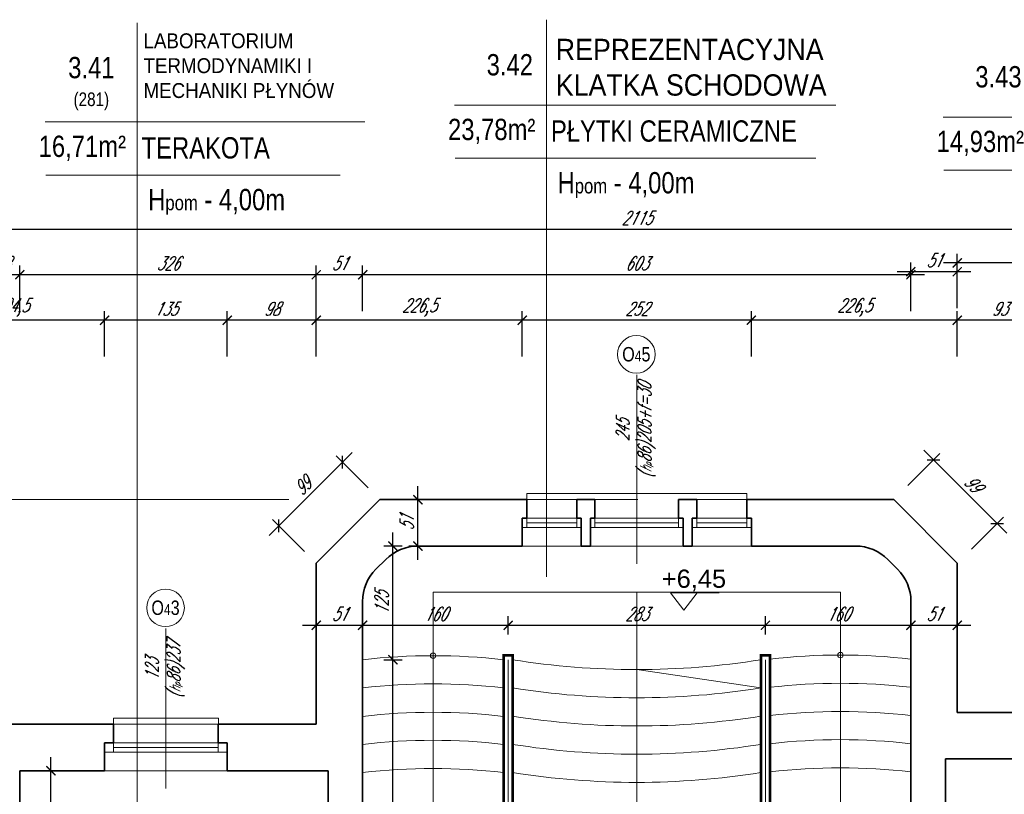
# Model space of a CAD drawing. Header units: millimetres. Extents: x 402 to 79005, y -7782 to 89952.
# Tile 40 of 256: x 24196 to 25278, y 15360 to 16212. Entities that reach past the tile are written whole.
import ezdxf

# ---------------------------------------------------------------- set-up
doc = ezdxf.new("R2010")
doc.units = ezdxf.units.MM
doc.header["$LTSCALE"] = 10
doc.linetypes.add('DASHED', pattern=[19.05, 12.7, -6.35])
doc.layers.get('0').update_dxf_attribs({"lineweight": 0})
doc.layers.get('Defpoints').update_dxf_attribs({"color": 253})
for name, color, linetype, lineweight in [('000_rzedne', 7, 'Continuous', 0), ('01 parter - ściany', 253, 'Continuous', 35), ('03-01_okna', 253, 'Continuous', 15), ('03-02_schody', 253, 'Continuous', 5), ('04-1_widok', 253, 'Continuous', 5), ('05-01_wymiary', 253, 'Continuous', 5), ('05-03_opis', 253, 'Continuous', 5)]:
    doc.layers.add(name, color=color, linetype=linetype, lineweight=lineweight)
doc.styles.add('ariel', font='ARIAL.TTF', dxfattribs={"width": 0.8})
doc.styles.add('ariel_wym', font='simplex.shx', dxfattribs={"width": 0.65, "oblique": 25})
doc.styles.add('ZAGOSP', font='txt', dxfattribs={"height": 0.8})
doc.dimstyles.new('ariel 50', dxfattribs={"dimtxt": 15, "dimasz": 10, "dimexe": 10, "dimexo": 0, "dimgap": 5, "dimtad": 1, "dimdec": 1, "dimrnd": 0.5, "dimtxsty": 'ariel_wym', "dimblk": 'ARCHTICK', "dimcen": 2.5, "dimdle": 15, "dimazin": 0, "dimtfac": 1, "dimtdec": 1, "dimtix": 1, "dimtmove": 0, "dimatfit": 3, "dimldrblk": 'DOT', "dimfxl": 0, "dimarcsym": 0})
doc.dimstyles.new('ariel 50 wnętrze', dxfattribs={"dimtxt": 15, "dimasz": 10, "dimexe": 10, "dimexo": 0, "dimgap": 5, "dimtad": 1, "dimdec": 1, "dimrnd": 0.5, "dimtxsty": 'ariel_wym', "dimblk": 'ARCHTICK', "dimcen": 2.5, "dimdle": 15, "dimazin": 0, "dimtfac": 1, "dimtdec": 1, "dimtix": 1, "dimtmove": 0, "dimatfit": 3, "dimldrblk": 'DOT', "dimfxl": 0, "dimarcsym": 0})

# ---------------------------------------------------------------- blocks, each defined once
blk = doc.blocks.new('_ArchTick')
at = {"color": 0, "linetype": 'ByBlock', "const_width": 0.15}
blk.add_lwpolyline([(-0.5, -0.5), (0.5, 0.5)], dxfattribs=at)
blk = doc.blocks.new('*D3159')
at = {"layer": '05-01_wymiary', "color": 0, "lineweight": -2}
for p, q in [((25226.6, 15841.7), (25226.6, 15891.7)), ((25319.7, 15841.7), (25319.7, 15891.7)), ((25334.7, 15881.7), (25211.6, 15881.7))]:
    blk.add_line(p, q, dxfattribs=at)
at = {"layer": 'Defpoints', "color": 0, "lineweight": 0}
for p in [(25226.6, 15881.7), (25226.6, 15614.4), (25319.7, 15399.3)]:
    blk.add_point(p, dxfattribs=at)
at = {"layer": '05-01_wymiary', "color": 0, "lineweight": -2, "xscale": 10, "yscale": 10, "zscale": 10, "rotation": 180}
blk.add_blockref('_ArchTick', (25226.6, 15881.7), dxfattribs=at)
at = {"layer": '05-01_wymiary', "color": 0, "lineweight": -2, "xscale": 10, "yscale": 10, "zscale": 10}
blk.add_blockref('_ArchTick', (25319.7, 15881.7), dxfattribs=at)
at = {"layer": '05-01_wymiary', "color": 0, "insert": (25273.2, 15894.2), "char_height": 15, "attachment_point": 5, "style": 'ariel_wym'}
blk.add_mtext('93', dxfattribs=at)
blk = doc.blocks.new('_Dot')
at = {"color": 0, "linetype": 'ByBlock', "lineweight": -2}
blk.add_line((-0.5, 0), (-1, 0), dxfattribs=at)
at = {"color": 0, "linetype": 'ByBlock', "const_width": 0.5}
blk.add_lwpolyline([(-0.25, 0, 1), (0.25, 0, 1)], format="xyb", close=True, dxfattribs=at)
blk = doc.blocks.new('*D3160')
at = {"layer": '05-01_wymiary', "color": 0, "lineweight": -2}
for p, q in [((25000.2, 15841.7), (25000.2, 15891.7)), ((25226.6, 15841.7), (25226.6, 15891.7)), ((25241.6, 15881.7), (24985.2, 15881.7))]:
    blk.add_line(p, q, dxfattribs=at)
at = {"layer": 'Defpoints', "color": 0, "lineweight": 0}
for p in [(25000.2, 15881.7), (25000.2, 15633.4), (25226.6, 15614.4)]:
    blk.add_point(p, dxfattribs=at)
at = {"layer": '05-01_wymiary', "color": 0, "lineweight": -2, "xscale": 10, "yscale": 10, "zscale": 10, "rotation": 180}
blk.add_blockref('_ArchTick', (25000.2, 15881.7), dxfattribs=at)
at = {"layer": '05-01_wymiary', "color": 0, "lineweight": -2, "xscale": 10, "yscale": 10, "zscale": 10}
blk.add_blockref('_ArchTick', (25226.6, 15881.7), dxfattribs=at)
at = {"layer": '05-01_wymiary', "color": 0, "insert": (25113.4, 15895.6), "char_height": 15, "attachment_point": 5, "style": 'ariel_wym'}
blk.add_mtext('226,5', dxfattribs=at)
blk = doc.blocks.new('*D3161')
at = {"layer": '05-01_wymiary', "color": 0, "lineweight": -2}
for p, q in [((24748.2, 15841.7), (24748.2, 15891.7)), ((25000.2, 15841.7), (25000.2, 15891.7)), ((25015.2, 15881.7), (24733.2, 15881.7))]:
    blk.add_line(p, q, dxfattribs=at)
at = {"layer": 'Defpoints', "color": 0, "lineweight": 0}
for p in [(24748.2, 15881.7), (24748.2, 15633.4), (25000.2, 15633.4)]:
    blk.add_point(p, dxfattribs=at)
at = {"layer": '05-01_wymiary', "color": 0, "lineweight": -2, "xscale": 10, "yscale": 10, "zscale": 10, "rotation": 180}
blk.add_blockref('_ArchTick', (24748.2, 15881.7), dxfattribs=at)
at = {"layer": '05-01_wymiary', "color": 0, "lineweight": -2, "xscale": 10, "yscale": 10, "zscale": 10}
blk.add_blockref('_ArchTick', (25000.2, 15881.7), dxfattribs=at)
at = {"layer": '05-01_wymiary', "color": 0, "insert": (24874.2, 15894.2), "char_height": 15, "attachment_point": 5, "style": 'ariel_wym'}
blk.add_mtext('252', dxfattribs=at)
blk = doc.blocks.new('*D3162')
at = {"layer": '05-01_wymiary', "color": 0, "lineweight": -2}
for p, q in [((24521.7, 15841.7), (24521.7, 15891.7)), ((24748.2, 15841.7), (24748.2, 15891.7)), ((24763.2, 15881.7), (24506.7, 15881.7))]:
    blk.add_line(p, q, dxfattribs=at)
at = {"layer": 'Defpoints', "color": 0, "lineweight": 0}
for p in [(24521.7, 15881.7), (24748.2, 15633.4), (24521.7, 15614.4)]:
    blk.add_point(p, dxfattribs=at)
at = {"layer": '05-01_wymiary', "color": 0, "lineweight": -2, "xscale": 10, "yscale": 10, "zscale": 10, "rotation": 180}
blk.add_blockref('_ArchTick', (24521.7, 15881.7), dxfattribs=at)
at = {"layer": '05-01_wymiary', "color": 0, "lineweight": -2, "xscale": 10, "yscale": 10, "zscale": 10}
blk.add_blockref('_ArchTick', (24748.2, 15881.7), dxfattribs=at)
at = {"layer": '05-01_wymiary', "color": 0, "insert": (24634.9, 15895.6), "char_height": 15, "attachment_point": 5, "style": 'ariel_wym'}
blk.add_mtext('226,5', dxfattribs=at)
blk = doc.blocks.new('*D3163')
at = {"layer": '05-01_wymiary', "color": 0, "lineweight": -2}
for p, q in [((24423.7, 15841.7), (24423.7, 15891.7)), ((24521.7, 15841.7), (24521.7, 15891.7)), ((24536.7, 15881.7), (24408.7, 15881.7))]:
    blk.add_line(p, q, dxfattribs=at)
at = {"layer": 'Defpoints', "color": 0, "lineweight": 0}
for p in [(24423.7, 15881.7), (24521.7, 15614.4), (24423.7, 15386.4)]:
    blk.add_point(p, dxfattribs=at)
at = {"layer": '05-01_wymiary', "color": 0, "lineweight": -2, "xscale": 10, "yscale": 10, "zscale": 10, "rotation": 180}
blk.add_blockref('_ArchTick', (24423.7, 15881.7), dxfattribs=at)
at = {"layer": '05-01_wymiary', "color": 0, "lineweight": -2, "xscale": 10, "yscale": 10, "zscale": 10}
blk.add_blockref('_ArchTick', (24521.7, 15881.7), dxfattribs=at)
at = {"layer": '05-01_wymiary', "color": 0, "insert": (24472.7, 15894.2), "char_height": 15, "attachment_point": 5, "style": 'ariel_wym'}
blk.add_mtext('98', dxfattribs=at)
blk = doc.blocks.new('*D3164')
at = {"layer": '05-01_wymiary', "color": 0, "lineweight": -2}
for p, q in [((24288.8, 15841.7), (24288.8, 15891.7)), ((24423.7, 15841.7), (24423.7, 15891.7)), ((24438.7, 15881.7), (24273.8, 15881.7))]:
    blk.add_line(p, q, dxfattribs=at)
at = {"layer": 'Defpoints', "color": 0, "lineweight": 0}
for p in [(24288.8, 15881.7), (24288.8, 15386.4), (24423.7, 15386.4)]:
    blk.add_point(p, dxfattribs=at)
at = {"layer": '05-01_wymiary', "color": 0, "lineweight": -2, "xscale": 10, "yscale": 10, "zscale": 10, "rotation": 180}
blk.add_blockref('_ArchTick', (24288.8, 15881.7), dxfattribs=at)
at = {"layer": '05-01_wymiary', "color": 0, "lineweight": -2, "xscale": 10, "yscale": 10, "zscale": 10}
blk.add_blockref('_ArchTick', (24423.7, 15881.7), dxfattribs=at)
at = {"layer": '05-01_wymiary', "color": 0, "insert": (24356.2, 15894.2), "char_height": 15, "attachment_point": 5, "style": 'ariel_wym'}
blk.add_mtext('135', dxfattribs=at)
blk = doc.blocks.new('*D3165')
at = {"layer": '05-01_wymiary', "color": 0, "lineweight": -2}
for p, q in [((24084.4, 15841.7), (24084.4, 15891.7)), ((24288.8, 15841.7), (24288.8, 15891.7)), ((24303.8, 15881.7), (24069.4, 15881.7))]:
    blk.add_line(p, q, dxfattribs=at)
at = {"layer": 'Defpoints', "color": 0, "lineweight": 0}
for p in [(24084.4, 15881.7), (24084.4, 15386.4), (24288.8, 15386.4)]:
    blk.add_point(p, dxfattribs=at)
at = {"layer": '05-01_wymiary', "color": 0, "lineweight": -2, "xscale": 10, "yscale": 10, "zscale": 10, "rotation": 180}
blk.add_blockref('_ArchTick', (24084.4, 15881.7), dxfattribs=at)
at = {"layer": '05-01_wymiary', "color": 0, "lineweight": -2, "xscale": 10, "yscale": 10, "zscale": 10}
blk.add_blockref('_ArchTick', (24288.8, 15881.7), dxfattribs=at)
at = {"layer": '05-01_wymiary', "color": 0, "insert": (24186.6, 15895.6), "char_height": 15, "attachment_point": 5, "style": 'ariel_wym'}
blk.add_mtext('204,5', dxfattribs=at)
blk = doc.blocks.new('*D3174')
at = {"layer": '05-01_wymiary', "color": 0, "lineweight": -2}
for p, q in [((25226.6, 15904.7), (25226.6, 15954.7)), ((25516.5, 15904.7), (25516.5, 15954.7)), ((25531.5, 15944.7), (25211.6, 15944.7))]:
    blk.add_line(p, q, dxfattribs=at)
at = {"layer": 'Defpoints', "color": 0, "lineweight": 0}
for p in [(25226.6, 15944.7), (25226.6, 15450.3), (25516.5, 15399.3)]:
    blk.add_point(p, dxfattribs=at)
at = {"layer": '05-01_wymiary', "color": 0, "lineweight": -2, "xscale": 10, "yscale": 10, "zscale": 10, "rotation": 180}
blk.add_blockref('_ArchTick', (25226.6, 15944.7), dxfattribs=at)
at = {"layer": '05-01_wymiary', "color": 0, "lineweight": -2, "xscale": 10, "yscale": 10, "zscale": 10}
blk.add_blockref('_ArchTick', (25516.5, 15944.7), dxfattribs=at)
at = {"layer": '05-01_wymiary', "color": 0, "insert": (25371.6, 15957.2), "char_height": 15, "attachment_point": 5, "style": 'ariel_wym'}
blk.add_mtext('290', dxfattribs=at)
blk = doc.blocks.new('*D3175')
at = {"layer": '05-01_wymiary', "color": 0, "lineweight": -2}
for p, q in [((25175.6, 15895), (25175.6, 15945)), ((25226.6, 15895), (25226.6, 15945)), ((25241.6, 15935), (25160.6, 15935))]:
    blk.add_line(p, q, dxfattribs=at)
at = {"layer": 'Defpoints', "color": 0, "lineweight": 0}
for p in [(25175.6, 15935), (25175.6, 15447.1), (25226.6, 15450.3)]:
    blk.add_point(p, dxfattribs=at)
at = {"layer": '05-01_wymiary', "color": 0, "lineweight": -2, "xscale": 10, "yscale": 10, "zscale": 10, "rotation": 180}
blk.add_blockref('_ArchTick', (25175.6, 15935), dxfattribs=at)
at = {"layer": '05-01_wymiary', "color": 0, "lineweight": -2, "xscale": 10, "yscale": 10, "zscale": 10}
blk.add_blockref('_ArchTick', (25226.6, 15935), dxfattribs=at)
at = {"layer": '05-01_wymiary', "color": 0, "insert": (25201.1, 15947.5), "char_height": 15, "attachment_point": 5, "style": 'ariel_wym'}
blk.add_mtext('51', dxfattribs=at)
blk = doc.blocks.new('*D3176')
at = {"layer": '05-01_wymiary', "color": 0, "lineweight": -2}
for p, q in [((24572.7, 15891.7), (24572.7, 15941.7)), ((25175.6, 15891.7), (25175.6, 15941.7)), ((25190.6, 15931.7), (24557.7, 15931.7))]:
    blk.add_line(p, q, dxfattribs=at)
at = {"layer": 'Defpoints', "color": 0, "lineweight": 0}
for p in [(24572.7, 15931.7), (24572.7, 15446.2), (25175.6, 15447.1)]:
    blk.add_point(p, dxfattribs=at)
at = {"layer": '05-01_wymiary', "color": 0, "lineweight": -2, "xscale": 10, "yscale": 10, "zscale": 10, "rotation": 180}
blk.add_blockref('_ArchTick', (24572.7, 15931.7), dxfattribs=at)
at = {"layer": '05-01_wymiary', "color": 0, "lineweight": -2, "xscale": 10, "yscale": 10, "zscale": 10}
blk.add_blockref('_ArchTick', (25175.6, 15931.7), dxfattribs=at)
at = {"layer": '05-01_wymiary', "color": 0, "insert": (24874.1, 15944.2), "char_height": 15, "attachment_point": 5, "style": 'ariel_wym'}
blk.add_mtext('603', dxfattribs=at)
blk = doc.blocks.new('*D3177')
at = {"layer": '05-01_wymiary', "color": 0, "lineweight": -2}
for p, q in [((24521.7, 15891.7), (24521.7, 15941.7)), ((24572.7, 15891.7), (24572.7, 15941.7)), ((24587.7, 15931.7), (24506.7, 15931.7))]:
    blk.add_line(p, q, dxfattribs=at)
at = {"layer": 'Defpoints', "color": 0, "lineweight": 0}
for p in [(24521.7, 15931.7), (24572.7, 15446.2), (24521.7, 15437.4)]:
    blk.add_point(p, dxfattribs=at)
at = {"layer": '05-01_wymiary', "color": 0, "lineweight": -2, "xscale": 10, "yscale": 10, "zscale": 10, "rotation": 180}
blk.add_blockref('_ArchTick', (24521.7, 15931.7), dxfattribs=at)
at = {"layer": '05-01_wymiary', "color": 0, "lineweight": -2, "xscale": 10, "yscale": 10, "zscale": 10}
blk.add_blockref('_ArchTick', (24572.7, 15931.7), dxfattribs=at)
at = {"layer": '05-01_wymiary', "color": 0, "insert": (24547.2, 15944.2), "char_height": 15, "attachment_point": 5, "style": 'ariel_wym'}
blk.add_mtext('51', dxfattribs=at)
blk = doc.blocks.new('*D3178')
at = {"layer": '05-01_wymiary', "color": 0, "lineweight": -2}
for p, q in [((24195.7, 15891.7), (24195.7, 15941.7)), ((24521.7, 15891.7), (24521.7, 15941.7)), ((24536.7, 15931.7), (24180.7, 15931.7))]:
    blk.add_line(p, q, dxfattribs=at)
at = {"layer": 'Defpoints', "color": 0, "lineweight": 0}
for p in [(24195.7, 15931.7), (24521.7, 15437.4), (24195.7, 15386.4)]:
    blk.add_point(p, dxfattribs=at)
at = {"layer": '05-01_wymiary', "color": 0, "lineweight": -2, "xscale": 10, "yscale": 10, "zscale": 10, "rotation": 180}
blk.add_blockref('_ArchTick', (24195.7, 15931.7), dxfattribs=at)
at = {"layer": '05-01_wymiary', "color": 0, "lineweight": -2, "xscale": 10, "yscale": 10, "zscale": 10}
blk.add_blockref('_ArchTick', (24521.7, 15931.7), dxfattribs=at)
at = {"layer": '05-01_wymiary', "color": 0, "insert": (24358.7, 15944.2), "char_height": 15, "attachment_point": 5, "style": 'ariel_wym'}
blk.add_mtext('326', dxfattribs=at)
blk = doc.blocks.new('*D3179')
at = {"layer": '05-01_wymiary', "color": 0, "lineweight": -2}
for p, q in [((24157.7, 15891.7), (24157.7, 15941.7)), ((24195.7, 15891.7), (24195.7, 15941.7)), ((24210.7, 15931.7), (24142.7, 15931.7))]:
    blk.add_line(p, q, dxfattribs=at)
at = {"layer": 'Defpoints', "color": 0, "lineweight": 0}
for p in [(24157.7, 15931.7), (24157.7, 15386.4), (24195.7, 15386.4)]:
    blk.add_point(p, dxfattribs=at)
at = {"layer": '05-01_wymiary', "color": 0, "lineweight": -2, "xscale": 10, "yscale": 10, "zscale": 10, "rotation": 180}
blk.add_blockref('_ArchTick', (24157.7, 15931.7), dxfattribs=at)
at = {"layer": '05-01_wymiary', "color": 0, "lineweight": -2, "xscale": 10, "yscale": 10, "zscale": 10}
blk.add_blockref('_ArchTick', (24195.7, 15931.7), dxfattribs=at)
at = {"layer": '05-01_wymiary', "color": 0, "insert": (24176.7, 15944.2), "char_height": 15, "attachment_point": 5, "style": 'ariel_wym'}
blk.add_mtext('38', dxfattribs=at)
blk = doc.blocks.new('*D3184')
at = {"layer": '05-01_wymiary', "color": 0, "lineweight": -2}
for p, q in [((23816.7, 15941.7), (23816.7, 15991.7)), ((25931.6, 15941.7), (25931.6, 15991.7)), ((23801.7, 15981.7), (25946.6, 15981.7))]:
    blk.add_line(p, q, dxfattribs=at)
at = {"layer": 'Defpoints', "color": 0, "lineweight": 0}
for p in [(25931.6, 15981.7), (23816.7, 15368), (25931.6, 15362.4)]:
    blk.add_point(p, dxfattribs=at)
at = {"layer": '05-01_wymiary', "color": 0, "lineweight": -2, "xscale": 10, "yscale": 10, "zscale": 10, "rotation": 180}
blk.add_blockref('_ArchTick', (23816.7, 15981.7), dxfattribs=at)
at = {"layer": '05-01_wymiary', "color": 0, "lineweight": -2, "xscale": 10, "yscale": 10, "zscale": 10}
blk.add_blockref('_ArchTick', (25931.6, 15981.7), dxfattribs=at)
at = {"layer": '05-01_wymiary', "color": 0, "insert": (24874.1, 15994.2), "char_height": 15, "attachment_point": 5, "style": 'ariel_wym'}
blk.add_mtext('2115', dxfattribs=at)
blk = doc.blocks.new('*D3194')
at = {"layer": '05-01_wymiary', "color": 0, "lineweight": -2}
for p, q in [((23569, 15422.4), (23569, 15629.4)), ((23609, 15614.4), (23559, 15614.4)), ((23609, 15437.4), (23559, 15437.4))]:
    blk.add_line(p, q, dxfattribs=at)
at = {"layer": 'Defpoints', "color": 0, "lineweight": 0}
for p in [(23569, 15614.4), (24521.7, 15614.4), (23886.7, 15437.4)]:
    blk.add_point(p, dxfattribs=at)
at = {"layer": '05-01_wymiary', "color": 0, "lineweight": -2, "xscale": 10, "yscale": 10, "zscale": 10}
for p, rotation in [((23569, 15614.4), 90), ((23569, 15437.4), 270)]:
    blk.add_blockref('_ArchTick', p, dxfattribs=dict(at, rotation=rotation))
at = {"layer": '05-01_wymiary', "color": 0, "insert": (23556.5, 15525.9), "char_height": 15, "attachment_point": 5, "rotation": 90, "style": 'ariel_wym'}
blk.add_mtext('177', dxfattribs=at)
blk = doc.blocks.new('*D3195')
at = {"layer": '05-01_wymiary', "color": 0, "lineweight": -2}
for p, q in [((23569, 15599.4), (23569, 15699.4)), ((23609, 15684.4), (23559, 15684.4)), ((23609, 15614.4), (23559, 15614.4))]:
    blk.add_line(p, q, dxfattribs=at)
at = {"layer": 'Defpoints', "color": 0, "lineweight": 0}
for p in [(23569, 15684.4), (24591.7, 15684.4), (24521.7, 15614.4)]:
    blk.add_point(p, dxfattribs=at)
at = {"layer": '05-01_wymiary', "color": 0, "lineweight": -2, "xscale": 10, "yscale": 10, "zscale": 10}
for p, rotation in [((23569, 15684.4), 90), ((23569, 15614.4), 270)]:
    blk.add_blockref('_ArchTick', p, dxfattribs=dict(at, rotation=rotation))
at = {"layer": '05-01_wymiary', "color": 0, "insert": (23556.5, 15649.4), "char_height": 15, "attachment_point": 5, "rotation": 90, "style": 'ariel_wym'}
blk.add_mtext('70', dxfattribs=at)
blk = doc.blocks.new('*D3196')
at = {"layer": '05-01_wymiary', "color": 0, "lineweight": -2}
for p, q in [((23521.7, 14891.4), (23521.7, 15699.4)), ((23561.7, 15684.4), (23511.7, 15684.4)), ((23561.7, 14906.4), (23511.7, 14906.4))]:
    blk.add_line(p, q, dxfattribs=at)
at = {"layer": 'Defpoints', "color": 0, "lineweight": 0}
for p in [(23521.7, 15684.4), (24591.7, 15684.4), (23816.7, 14906.4)]:
    blk.add_point(p, dxfattribs=at)
at = {"layer": '05-01_wymiary', "color": 0, "lineweight": -2, "xscale": 10, "yscale": 10, "zscale": 10}
for p, rotation in [((23521.7, 15684.4), 90), ((23521.7, 14906.4), 270)]:
    blk.add_blockref('_ArchTick', p, dxfattribs=dict(at, rotation=rotation))
at = {"layer": '05-01_wymiary', "color": 0, "insert": (23509.2, 15295.4), "char_height": 15, "attachment_point": 5, "rotation": 90, "style": 'ariel_wym'}
blk.add_mtext('778', dxfattribs=at)
blk = doc.blocks.new('*D2767')
at = {"layer": '05-01_wymiary', "color": 0, "lineweight": -2}
for p, q in [((24229.9, 14878.4), (24229.9, 15401.4)), ((24219.9, 15386.4), (24239.9, 15386.4)), ((24219.9, 14893.4), (24239.9, 14893.4))]:
    blk.add_line(p, q, dxfattribs=at)
at = {"layer": 'Defpoints', "color": 0, "lineweight": 0}
for p in [(24195.7, 15386.4), (24229.9, 15386.4), (24195.7, 14893.4)]:
    blk.add_point(p, dxfattribs=at)
at = {"layer": '05-01_wymiary', "color": 0, "lineweight": -2, "xscale": 10, "yscale": 10, "zscale": 10}
for p, rotation in [((24229.9, 15386.4), 90), ((24229.9, 14893.4), 270)]:
    blk.add_blockref('_ArchTick', p, dxfattribs=dict(at, rotation=rotation))
at = {"layer": '05-01_wymiary', "color": 0, "insert": (24217.4, 15139.9), "char_height": 15, "attachment_point": 5, "rotation": 90, "style": 'ariel_wym'}
blk.add_mtext('493', dxfattribs=at)
blk = doc.blocks.new('*D2770')
at = {"layer": '05-01_wymiary', "color": 0, "lineweight": -2}
for p, q in [((24606, 15059.4), (24606, 15523.4)), ((24596, 15508.4), (24616, 15508.4)), ((24596, 15074.4), (24616, 15074.4))]:
    blk.add_line(p, q, dxfattribs=at)
at = {"layer": 'Defpoints', "color": 0, "lineweight": 0}
for p in [(24572.7, 15508.4), (24606, 15508.4), (24572.7, 15074.4)]:
    blk.add_point(p, dxfattribs=at)
at = {"layer": '05-01_wymiary', "color": 0, "lineweight": -2, "xscale": 10, "yscale": 10, "zscale": 10}
for p, rotation in [((24606, 15508.4), 90), ((24606, 15074.4), 270)]:
    blk.add_blockref('_ArchTick', p, dxfattribs=dict(at, rotation=rotation))
at = {"layer": '05-01_wymiary', "color": 0, "insert": (24593.5, 15291.4), "char_height": 15, "attachment_point": 5, "rotation": 90, "style": 'ariel_wym'}
blk.add_mtext('434', dxfattribs=at)
blk = doc.blocks.new('*D2771')
at = {"layer": '05-01_wymiary', "color": 0, "lineweight": -2}
for p, q in [((24606, 15493.4), (24606, 15648.4)), ((24616, 15633.4), (24596, 15633.4)), ((24596, 15508.4), (24616, 15508.4))]:
    blk.add_line(p, q, dxfattribs=at)
at = {"layer": 'Defpoints', "color": 0, "lineweight": 0}
for p in [(24606, 15633.4), (24633.5, 15633.4), (24572.7, 15508.4)]:
    blk.add_point(p, dxfattribs=at)
at = {"layer": '05-01_wymiary', "color": 0, "lineweight": -2, "xscale": 10, "yscale": 10, "zscale": 10}
for p, rotation in [((24606, 15633.4), 90), ((24606, 15508.4), 270)]:
    blk.add_blockref('_ArchTick', p, dxfattribs=dict(at, rotation=rotation))
at = {"layer": '05-01_wymiary', "color": 0, "insert": (24593.5, 15570.9), "char_height": 15, "attachment_point": 5, "rotation": 90, "style": 'ariel_wym'}
blk.add_mtext('125', dxfattribs=at)
blk = doc.blocks.new('*D2772')
at = {"layer": '05-01_wymiary', "color": 0, "lineweight": -2}
for p, q in [((24633.5, 15618.4), (24633.5, 15699.4)), ((24633.5, 15684.4), (24623.5, 15684.4)), ((24633.5, 15633.4), (24623.5, 15633.4))]:
    blk.add_line(p, q, dxfattribs=at)
at = {"layer": 'Defpoints', "color": 0, "lineweight": 0}
for p in [(24633.5, 15684.4), (24633.5, 15684.4), (24633.5, 15633.4)]:
    blk.add_point(p, dxfattribs=at)
at = {"layer": '05-01_wymiary', "color": 0, "lineweight": -2, "xscale": 10, "yscale": 10, "zscale": 10}
for p, rotation in [((24633.5, 15684.4), 90), ((24633.5, 15633.4), 270)]:
    blk.add_blockref('_ArchTick', p, dxfattribs=dict(at, rotation=rotation))
at = {"layer": '05-01_wymiary', "color": 0, "insert": (24621, 15658.9), "char_height": 15, "attachment_point": 5, "rotation": 90, "style": 'ariel_wym'}
blk.add_mtext('51', dxfattribs=at)
blk = doc.blocks.new('*D2773')
at = {"layer": '05-01_wymiary', "color": 0, "lineweight": -2}
for p, q in [((24521.7, 15556.3), (24521.7, 15536.3)), ((24572.7, 15556.3), (24572.7, 15536.3)), ((24506.7, 15546.3), (24587.7, 15546.3))]:
    blk.add_line(p, q, dxfattribs=at)
at = {"layer": 'Defpoints', "color": 0, "lineweight": 0}
for p in [(24521.7, 15614.4), (24572.7, 15572.6), (24572.7, 15546.3)]:
    blk.add_point(p, dxfattribs=at)
at = {"layer": '05-01_wymiary', "color": 0, "lineweight": -2, "xscale": 10, "yscale": 10, "zscale": 10, "rotation": 180}
blk.add_blockref('_ArchTick', (24521.7, 15546.3), dxfattribs=at)
at = {"layer": '05-01_wymiary', "color": 0, "lineweight": -2, "xscale": 10, "yscale": 10, "zscale": 10}
blk.add_blockref('_ArchTick', (24572.7, 15546.3), dxfattribs=at)
at = {"layer": '05-01_wymiary', "color": 0, "insert": (24547.2, 15558.8), "char_height": 15, "attachment_point": 5, "style": 'ariel_wym'}
blk.add_mtext('51', dxfattribs=at)
blk = doc.blocks.new('*D2774')
at = {"layer": '05-01_wymiary', "color": 0, "lineweight": -2}
for p, q in [((24572.7, 15556.3), (24572.7, 15536.3)), ((24732.7, 15536.3), (24732.7, 15556.3)), ((24557.7, 15546.3), (24747.7, 15546.3))]:
    blk.add_line(p, q, dxfattribs=at)
at = {"layer": 'Defpoints', "color": 0, "lineweight": 0}
for p in [(24572.7, 15572.6), (24732.7, 15546.3), (24732.7, 15513.4)]:
    blk.add_point(p, dxfattribs=at)
at = {"layer": '05-01_wymiary', "color": 0, "lineweight": -2, "xscale": 10, "yscale": 10, "zscale": 10, "rotation": 180}
blk.add_blockref('_ArchTick', (24572.7, 15546.3), dxfattribs=at)
at = {"layer": '05-01_wymiary', "color": 0, "lineweight": -2, "xscale": 10, "yscale": 10, "zscale": 10}
blk.add_blockref('_ArchTick', (24732.7, 15546.3), dxfattribs=at)
at = {"layer": '05-01_wymiary', "color": 0, "insert": (24652.7, 15558.8), "char_height": 15, "attachment_point": 5, "style": 'ariel_wym'}
blk.add_mtext('160', dxfattribs=at)
blk = doc.blocks.new('*D2775')
at = {"layer": '05-01_wymiary', "color": 0, "lineweight": -2}
for p, q in [((24732.7, 15536.3), (24732.7, 15556.3)), ((25015.6, 15536.3), (25015.6, 15556.3)), ((24717.7, 15546.3), (25030.6, 15546.3))]:
    blk.add_line(p, q, dxfattribs=at)
at = {"layer": 'Defpoints', "color": 0, "lineweight": 0}
for p in [(25015.6, 15546.3), (24732.7, 15513.4), (25015.6, 15513.4)]:
    blk.add_point(p, dxfattribs=at)
at = {"layer": '05-01_wymiary', "color": 0, "lineweight": -2, "xscale": 10, "yscale": 10, "zscale": 10, "rotation": 180}
blk.add_blockref('_ArchTick', (24732.7, 15546.3), dxfattribs=at)
at = {"layer": '05-01_wymiary', "color": 0, "lineweight": -2, "xscale": 10, "yscale": 10, "zscale": 10}
blk.add_blockref('_ArchTick', (25015.6, 15546.3), dxfattribs=at)
at = {"layer": '05-01_wymiary', "color": 0, "insert": (24874.1, 15558.8), "char_height": 15, "attachment_point": 5, "style": 'ariel_wym'}
blk.add_mtext('283', dxfattribs=at)
blk = doc.blocks.new('*D2776')
at = {"layer": '05-01_wymiary', "color": 0, "lineweight": -2}
for p, q in [((25015.6, 15536.3), (25015.6, 15556.3)), ((25175.6, 15556.3), (25175.6, 15536.3)), ((25000.6, 15546.3), (25190.6, 15546.3))]:
    blk.add_line(p, q, dxfattribs=at)
at = {"layer": 'Defpoints', "color": 0, "lineweight": 0}
for p in [(25175.6, 15572.6), (25175.6, 15546.3), (25015.6, 15513.4)]:
    blk.add_point(p, dxfattribs=at)
at = {"layer": '05-01_wymiary', "color": 0, "lineweight": -2, "xscale": 10, "yscale": 10, "zscale": 10, "rotation": 180}
blk.add_blockref('_ArchTick', (25015.6, 15546.3), dxfattribs=at)
at = {"layer": '05-01_wymiary', "color": 0, "lineweight": -2, "xscale": 10, "yscale": 10, "zscale": 10}
blk.add_blockref('_ArchTick', (25175.6, 15546.3), dxfattribs=at)
at = {"layer": '05-01_wymiary', "color": 0, "insert": (25095.6, 15558.8), "char_height": 15, "attachment_point": 5, "style": 'ariel_wym'}
blk.add_mtext('160', dxfattribs=at)
blk = doc.blocks.new('*D2777')
at = {"layer": '05-01_wymiary', "color": 0, "lineweight": -2}
for p, q in [((25175.6, 15556.3), (25175.6, 15536.3)), ((25226.6, 15556.3), (25226.6, 15536.3)), ((25160.6, 15546.3), (25241.6, 15546.3))]:
    blk.add_line(p, q, dxfattribs=at)
at = {"layer": 'Defpoints', "color": 0, "lineweight": 0}
for p in [(25226.6, 15614.4), (25175.6, 15572.6), (25226.6, 15546.3)]:
    blk.add_point(p, dxfattribs=at)
at = {"layer": '05-01_wymiary', "color": 0, "lineweight": -2, "xscale": 10, "yscale": 10, "zscale": 10, "rotation": 180}
blk.add_blockref('_ArchTick', (25175.6, 15546.3), dxfattribs=at)
at = {"layer": '05-01_wymiary', "color": 0, "lineweight": -2, "xscale": 10, "yscale": 10, "zscale": 10}
blk.add_blockref('_ArchTick', (25226.6, 15546.3), dxfattribs=at)
at = {"layer": '05-01_wymiary', "color": 0, "insert": (25201.1, 15558.8), "char_height": 15, "attachment_point": 5, "style": 'ariel_wym'}
blk.add_mtext('51', dxfattribs=at)
blk = doc.blocks.new('*D3055')
at = {"layer": '05-01_wymiary', "color": 0, "lineweight": -2}
for p, q in [((25172.1, 15699.8), (25207.4, 15735.2)), ((25281, 15647.5), (25189.8, 15738.7)), ((25242.1, 15629.8), (25277.4, 15665.2))]:
    blk.add_line(p, q, dxfattribs=at)
at = {"layer": 'Defpoints', "color": 0, "lineweight": 0}
for p in [(25200.4, 15728.1), (25156.7, 15684.4), (25226.6, 15614.4)]:
    blk.add_point(p, dxfattribs=at)
at = {"layer": '05-01_wymiary', "color": 0, "lineweight": -2, "xscale": 10, "yscale": 10, "zscale": 10}
for p, rotation in [((25200.4, 15728.1), 134.9939123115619), ((25270.4, 15658.1), 314.9939123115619)]:
    blk.add_blockref('_ArchTick', p, dxfattribs=dict(at, rotation=rotation))
at = {"layer": '05-01_wymiary', "color": 0, "insert": (25244.2, 15702), "char_height": 15, "attachment_point": 5, "rotation": 314.9939, "style": 'ariel_wym'}
blk.add_mtext('99', dxfattribs=at)
blk = doc.blocks.new('*D3056')
at = {"layer": '05-01_wymiary', "color": 0, "lineweight": -2}
for p, q in [((24469.8, 15645), (24561.1, 15736.2)), ((24578.7, 15697.3), (24543.4, 15732.7)), ((24508.7, 15627.3), (24473.4, 15662.7))]:
    blk.add_line(p, q, dxfattribs=at)
at = {"layer": 'Defpoints', "color": 0, "lineweight": 0}
for p in [(24550.4, 15725.6), (24591.7, 15684.4), (24521.7, 15614.4)]:
    blk.add_point(p, dxfattribs=at)
at = {"layer": '05-01_wymiary', "color": 0, "lineweight": -2, "xscale": 10, "yscale": 10, "zscale": 10}
for p, rotation in [((24550.4, 15725.6), 45), ((24480.4, 15655.6), 225)]:
    blk.add_blockref('_ArchTick', p, dxfattribs=dict(at, rotation=rotation))
at = {"layer": '05-01_wymiary', "color": 0, "insert": (24506.6, 15699.4), "char_height": 15, "attachment_point": 5, "rotation": 45, "style": 'ariel_wym'}
blk.add_mtext('99', dxfattribs=at)
blk = doc.blocks.new('A$C613D1E3E')
for p, q in [((39.1, 19.1), (-14.6, 19.1)), ((-14.6, 19.1), (0, 0)), ((14.6, 19.1), (0, 0))]:
    blk.add_line(p, q)

msp = doc.modelspace()

# ---------------------------------------------------------------- linework, layer by layer
at = {"layer": '01 parter - ściany'}
for p, q in [((24521.654, 15614.403), (24591.654, 15684.403)), ((24748.154, 15684.403), (24591.654, 15684.403)), ((24808.154, 15663.903), (24808.154, 15684.403)), ((24808.154, 15684.403), (24828.154, 15684.403)), ((24828.154, 15663.903), (24828.154, 15684.403)), ((24920.154, 15663.903), (24920.154, 15684.403)), ((24920.154, 15684.403), (24940.327, 15684.403)), ((24940.327, 15684.403), (24940.327, 15663.903)), ((25156.654, 15684.403), (25000.154, 15684.403)), ((25226.639, 15614.403), (25156.654, 15684.403)), ((24748.154, 15663.903), (24748.154, 15633.403)), ((24813.154, 15663.903), (24808.154, 15663.903)), ((24813.154, 15633.403), (24813.154, 15663.903)), ((24828.154, 15663.903), (24823.154, 15663.903)), ((24823.154, 15663.903), (24823.154, 15633.403)), ((24925.154, 15663.903), (24920.154, 15663.903)), ((24925.154, 15633.403), (24925.154, 15663.903)), ((24940.327, 15663.903), (24935.154, 15663.903)), ((24935.154, 15663.903), (24935.154, 15633.403)), ((24748.154, 15633.403), (24633.489, 15633.403)), ((24823.154, 15633.403), (24813.154, 15633.403)), ((24935.154, 15633.403), (24925.154, 15633.403)), ((25114.812, 15633.403), (25000.154, 15633.403)), ((24521.654, 15614.403), (24521.654, 15437.403)), ((24587.298, 15607.923), (24598.134, 15618.758)), ((25160.96, 15607.963), (25150.171, 15618.755)), ((25226.639, 15614.403), (25226.6, 15450.346)), ((24572.654, 15572.567), (24572.654, 15386.403)), ((25175.601, 15572.612), (25175.601, 15386.403)), ((25319.7, 15450.346), (25226.6, 15450.346)), ((24288.754, 15437.403), (24084.404, 15437.403)), ((24423.654, 15437.403), (24423.654, 15436.866)), ((24521.654, 15437.403), (24423.654, 15437.403)), ((24288.754, 15386.403), (24288.754, 15416.903)), ((24423.654, 15416.903), (24423.654, 15386.403)), ((25213.6, 15399.346), (25213.651, 14893.403)), ((25319.7, 15399.346), (25213.6, 15399.346)), ((24195.651, 15386.403), (24195.651, 14893.403)), ((24288.754, 15386.403), (24195.651, 15386.403)), ((24534.654, 15386.403), (24423.654, 15386.403)), ((24534.654, 15386.403), (24534.654, 14893.403)), ((24572.654, 15386.403), (24572.654, 14948.903)), ((25175.651, 15386.403), (25175.651, 14948.903))]:
    msp.add_line(p, q, dxfattribs=at)
for points in [[(24748.154, 15663.903), (24753.154, 15663.903), (24753.154, 15684.403), (24748.154, 15684.403)], [(25000.154, 15633.403), (25000.154, 15663.903), (24995.154, 15663.903), (24995.154, 15684.403), (25000.154, 15684.403)], [(24288.754, 15416.903), (24298.754, 15416.903), (24298.754, 15437.403), (24288.754, 15437.403)], [(24423.654, 15416.903), (24413.654, 15416.903), (24413.654, 15437.403), (24423.654, 15437.403)]]:
    msp.add_lwpolyline(points, dxfattribs=at)
for centre, start, end in [((24633.489, 15583.403), 90, 135), ((25114.812, 15583.403), 44.993912, 90), ((24622.654, 15572.567), 135, 180), ((25125.601, 15572.612), 0, 44.993912)]:
    msp.add_arc(centre, 50, start, end, dxfattribs=at)
at = {"layer": '03-01_okna', "linetype": 'DASHED'}
for p, q in [((24748.154, 15684.403), (25000.154, 15684.403)), ((24288.754, 15437.403), (24423.654, 15437.403))]:
    msp.add_line(p, q, dxfattribs=at)
at = {"layer": '03-01_okna', "linetype": 'Continuous', "lineweight": 0}
for p, q in [((24748.154, 15663.903), (24813.154, 15663.903)), ((24753.154, 15653.903), (24753.154, 15663.903)), ((24753.154, 15658.903), (24808.154, 15658.903)), ((24808.154, 15653.903), (24808.154, 15663.903)), ((24823.154, 15663.903), (24925.154, 15663.903)), ((24828.154, 15653.903), (24828.154, 15663.903)), ((24828.154, 15658.903), (24920.154, 15658.903)), ((24920.154, 15653.903), (24920.154, 15663.903)), ((24935.154, 15663.903), (25000.154, 15663.903)), ((24940.154, 15653.903), (24940.154, 15663.903)), ((24940.154, 15658.903), (24995.154, 15658.903)), ((24995.154, 15653.903), (24995.154, 15663.903)), ((24748.154, 15653.903), (24813.154, 15653.903)), ((24813.154, 15653.903), (24808.154, 15653.903)), ((24823.154, 15653.903), (24925.154, 15653.903)), ((24823.154, 15653.903), (24828.154, 15653.903)), ((24925.154, 15653.903), (24920.154, 15653.903)), ((24935.154, 15653.903), (25000.154, 15653.903)), ((24935.154, 15653.903), (24940.154, 15653.903)), ((24995.154, 15653.903), (24990.154, 15653.903)), ((24288.754, 15416.903), (24423.654, 15416.903)), ((24298.754, 15406.903), (24298.754, 15416.903)), ((24298.754, 15411.903), (24413.654, 15411.903)), ((24413.654, 15406.903), (24413.654, 15416.903)), ((24288.754, 15406.903), (24423.654, 15406.903))]:
    msp.add_line(p, q, dxfattribs=at)
for points in [[(24995.154, 15684.403), (24995.154, 15691.15), (24753.154, 15691.15), (24753.154, 15684.403)], [(24414.054, 15437.403), (24414.054, 15444.15), (24298.754, 15444.15), (24298.754, 15437.403)]]:
    msp.add_lwpolyline(points, dxfattribs=at)
at = {"layer": '03-02_schody'}
for p, q in [((24650.154, 15512.852), (24650.154, 15582.852)), ((24650.154, 15582.852), (25098.101, 15582.852)), ((24874.127, 15582.852), (24874.127, 15074.403)), ((25098.101, 15079.542), (25098.101, 15582.852)), ((24650.154, 15078.852), (24650.154, 15512.852)), ((24727.654, 15513.403), (24727.654, 15508.403)), ((24727.654, 15069.403), (24727.654, 15508.403)), ((24732.654, 15074.403), (24732.654, 15508.403)), ((24737.654, 15508.403), (24737.654, 15513.403)), ((25010.601, 15513.403), (25010.601, 15508.403)), ((25015.601, 15074.403), (25015.601, 15508.403)), ((25020.601, 15508.403), (25020.601, 15513.403)), ((24874.127, 15497.581), (25010.601, 15477.403))]:
    msp.add_line(p, q, dxfattribs=at)
at = {"layer": '03-02_schody', "const_width": 3}
msp.add_lwpolyline([(24737.654, 15074.403), (24737.654, 15513.403), (24727.654, 15513.403), (24727.654, 15069.403), (25020.601, 15069.403), (25020.601, 15513.403), (25010.601, 15513.403), (25010.601, 15074.403)], dxfattribs=at)
at = {"layer": '03-02_schody'}
for centre in [(25098.101, 15513.542), (24650.154, 15512.852)]:
    msp.add_circle(centre, 3, dxfattribs=at)
for centre, radius, start, end in [((24650.154, 14835.641), 677.211, 83.42868, 96.57132), ((24874.127, 16363.52), 865.939, 260.932281, 279.067719), ((25098.101, 14836.33), 677.211, 83.42868, 96.57132), ((24650.154, 14804.641), 677.211, 83.42868, 96.57132), ((24874.127, 16332.52), 865.939, 260.932281, 279.067719), ((25098.101, 14805.33), 677.211, 83.42868, 96.57132), ((25098.101, 14774.33), 677.211, 83.42868, 96.57132), ((24650.154, 14773.409), 677.211, 83.42868, 96.57132), ((24874.127, 16301.52), 865.939, 260.932281, 279.067719), ((24650.154, 14742.641), 677.211, 83.42868, 96.57132), ((25098.101, 14743.33), 677.211, 83.42868, 96.57132), ((24874.127, 16270.52), 865.939, 260.932281, 279.067719), ((24650.154, 14711.641), 677.211, 83.42868, 96.57132), ((25098.101, 14712.33), 677.211, 83.42868, 96.57132), ((24874.127, 16239.52), 865.939, 260.932281, 279.067719)]:
    msp.add_arc(centre, radius, start, end, dxfattribs=at)
at = {"layer": '04-1_widok'}
for p, q in [((25000.154, 15633.403), (24748.154, 15633.403)), ((24423.654, 15386.403), (24288.754, 15386.403))]:
    msp.add_line(p, q, dxfattribs=at)
at = {"layer": '05-01_wymiary'}
msp.add_line((23511.672, 15684.403), (24491.654, 15684.403), dxfattribs=at)
at = {"layer": '05-03_opis'}
for p, q in [((24775.022, 16212.08), (24775.022, 15599.526)), ((24324.841, 16208.552), (24324.841, 15334.684)), ((24673.73, 16118.159), (25092.98, 16118.159)), ((25211.076, 16104.959), (25532.754, 16104.959)), ((24223.549, 16099.63), (24575.184, 16099.63)), ((24674.509, 16059.801), (25071.205, 16059.801)), ((24224.328, 16041.273), (24548.106, 16041.273)), ((25211.855, 16046.602), (25535.633, 16046.602))]:
    msp.add_line(p, q, dxfattribs=at)
at = {"layer": '05-03_opis', "lineweight": 0}
for p, q in [((24874.154, 15613.766), (24874.154, 15821.488)), ((24356.404, 15366.766), (24356.404, 15542.783))]:
    msp.add_line(p, q, dxfattribs=at)
for centre in [(24873.654, 15844.177), (24355.904, 15565.472)]:
    msp.add_circle(centre, 20.689, dxfattribs=at)

# ---------------------------------------------------------------- block references
at = {"layer": '000_rzedne', "color": 1, "lineweight": 0}
msp.add_blockref('A$C613D1E3E', (24925.794, 15562.759), dxfattribs=at)

# ---------------------------------------------------------------- texts
at = {"layer": '000_rzedne', "color": 1, "lineweight": 0, "insert": (24972.375, 15607.517, 0), "char_height": 20, "width": 434.43083, "attachment_point": 3, "style": 'ZAGOSP'}
msp.add_mtext('{\\fArial|b0|i0|c238|p34;+6,45}', dxfattribs=at)
at = {"layer": '05-03_opis', "style": 'ariel'}
for s, insert, char_height, width, attachment_point in [('\\W0.9;{\\fArial|b0|i0|c238|p34;LABORATORIUM TERMODYNAMIKI I MECHANIKI PŁYNÓW}', (24331.691, 16161.428), 16.39638, 249.6463, 4), ('\\W0.9;{\\fArial|b0|i0|c238|p34;REPREZENTACYJNA KLATKA SCHODOWA}', (24785.081, 16159.648), 23.4234, 356.6375, 4), ('{\\fArial|b0|i0|c238|p34;3.41\\P\\H0.6404x;(281)}', (24274.329, 16141.867), 23.4234, 108.9126, 5), ('{\\fArial|b0|i0|c238|p34;3.42}', (24734.515, 16162.368), 23.4234, 108.9126, 5), ('{\\fArial|b0|i0|c238|p34;3.4}3', (25271.861, 16149.169), 23.4234, 108.9126, 5), ('{\\fArial|b0|i0|c238|p34;23,78m²}', (24714.581, 16089.255), 23.4234, 108.9126, 5), ('{\\fArial|b0|i0|c238|p34;PŁYTKI CERAMICZNE}', (24779.747, 16089.53), 23.4234, 322.789, 4), ('{\\fArial|b0|i0|c238|p34;14,93m²}', (25251.927, 16076.056), 23.4234, 108.9126, 5), ('{\\fArial|b0|i0|c238|p34;16,71m²}', (24264.4, 16070.727), 23.4234, 108.9126, 5), ('{\\fArial|b0|i0|c238|p34;TERAKOTA}', (24329.566, 16071.002), 23.4234, 322.789, 4), ('{\\fArial|b0|i0|c238|p34; H\\H0.7x;pom\\H1.429x; - 4,00m}', (24779.747, 16030.347), 23.4234, 322.789, 4), ('{\\fArial|b0|i0|c238|p34; H\\H0.7x;pom\\H1.429x; - 4,00m}', (24329.566, 16011.819), 23.4234, 322.789, 4)]:
    msp.add_mtext(s, dxfattribs=dict(at, insert=insert, char_height=char_height, width=width, attachment_point=attachment_point))
at = {"layer": '05-03_opis', "lineweight": 0, "char_height": 15.84, "width": 75.19353, "attachment_point": 5, "style": 'ariel'}
for s, insert in [('O{\\H0.7576x;4}5', (24873.654, 15844.177)), ('O{\\H0.7576x;4}3', (24355.904, 15565.472))]:
    msp.add_mtext(s, dxfattribs=dict(at, insert=insert))
at = {"layer": '05-03_opis', "lineweight": 0, "char_height": 14.4, "attachment_point": 5, "rotation": 90, "style": 'ariel_wym'}
for s, insert, width in [('245\\P({\\H0.8333x;h\\H0.6x;p}86)205+f=30', (24873.083, 15760.753), 94.36629), ('123\\P({\\H0.8333x;h\\H0.6x;p}86)237', (24355.333, 15497.901), 62.66128)]:
    msp.add_mtext(s, dxfattribs=dict(at, insert=insert, width=width))

# ---------------------------------------------------------------- dimensions: what is measured, and where the dimension line sits
at = {"layer": '05-01_wymiary'}
for base, p1, p2, dimstyle, picture, middle in [((25931.633, 15981.708), (23816.651, 15368.028), (25931.633, 15362.403), 'ariel 50', '*D3184', (24874.142, 15994.208)), ((25226.6, 15944.651), (25516.512, 15399.346), (25226.6, 15450.346), 'ariel 50', '*D3174', (25371.556, 15957.151)), ((24157.651, 15931.708), (24195.651, 15386.403), (24157.651, 15386.403), 'ariel 50', '*D3179', (24176.651, 15944.208)), ((24195.651, 15931.708), (24521.654, 15437.403), (24195.651, 15386.403), 'ariel 50', '*D3178', (24358.652, 15944.208)), ((24521.654, 15931.708), (24572.654, 15446.171), (24521.654, 15437.403), 'ariel 50', '*D3177', (24547.154, 15944.208)), ((24572.654, 15931.708), (25175.601, 15447.093), (24572.654, 15446.171), 'ariel 50', '*D3176', (24874.127, 15944.208)), ((25175.601, 15934.962), (25226.6, 15450.346), (25175.601, 15447.093), 'ariel 50', '*D3175', (25201.101, 15947.462)), ((24084.40357, 15881.70829), (24288.75362, 15386.40297), (24084.40357, 15386.40297), 'ariel 50', '*D3165', (24186.57859, 15895.63686)), ((24288.754, 15881.708), (24423.654, 15386.403), (24288.754, 15386.403), 'ariel 50', '*D3164', (24356.204, 15894.208)), ((24423.654, 15881.708), (24521.654, 15614.403), (24423.654, 15386.403), 'ariel 50', '*D3163', (24472.654, 15894.208)), ((24521.654, 15881.708), (24748.154, 15633.403), (24521.654, 15614.403), 'ariel 50', '*D3162', (24634.904, 15895.637)), ((24748.154, 15881.708), (25000.154, 15633.403), (24748.154, 15633.403), 'ariel 50', '*D3161', (24874.154, 15894.208)), ((25000.154, 15881.708), (25226.639, 15614.403), (25000.154, 15633.403), 'ariel 50', '*D3160', (25113.396, 15895.637)), ((25226.639, 15881.708), (25319.7, 15399.346), (25226.639, 15614.403), 'ariel 50', '*D3159', (25273.169, 15894.208)), ((24572.654, 15546.286), (24521.654, 15614.403), (24572.654, 15572.567), 'ariel 50 wnętrze', '*D2773', (24547.154, 15558.786))]:
    dim = msp.add_linear_dim(base=base, p1=p1, p2=p2, dimstyle=dimstyle, dxfattribs=at)
    dim.commit()
    dim.dimension.update_dxf_attribs({"geometry": picture, "text_midpoint": middle})
for p1, p2, distance, picture, middle in [((24521.654, 15614.403), (24591.654, 15684.403), 58.273, '*D3056', (24506.609, 15699.447)), ((25226.639, 15614.403), (25156.654, 15684.403), -61.828, '*D3055', (25244.21, 15701.956))]:
    dim = msp.add_aligned_dim(p1=p1, p2=p2, distance=distance, dimstyle='ariel 50', dxfattribs=at)
    dim.commit()
    dim.dimension.update_dxf_attribs({"geometry": picture, "text_midpoint": middle})
for base, p1, p2, dimstyle, picture, middle in [((23521.672, 15684.403), (23816.651, 14906.403), (24591.654, 15684.403), 'ariel 50', '*D3196', (23509.172, 15295.403)), ((23569.047, 15684.403), (24521.654, 15614.403), (24591.654, 15684.403), 'ariel 50', '*D3195', (23556.547, 15649.403)), ((23569.047, 15614.403), (23886.651, 15437.403), (24521.654, 15614.403), 'ariel 50', '*D3194', (23556.547, 15525.903)), ((24229.898, 15386.403), (24195.651, 14893.403), (24195.651, 15386.403), 'ariel 50 wnętrze', '*D2767', (24217.398, 15139.903))]:
    dim = msp.add_linear_dim(base=base, p1=p1, p2=p2, angle=90, dimstyle=dimstyle, dxfattribs=at)
    dim.commit()
    dim.dimension.update_dxf_attribs({"geometry": picture, "text_midpoint": middle})
for base, p1, p2, picture, middle in [((24633.489, 15684.403), (24633.489, 15633.403), (24633.489, 15684.403), '*D2772', (24620.989, 15658.903)), ((24605.962, 15633.403), (24572.654, 15508.403), (24633.489, 15633.403), '*D2771', (24593.462, 15570.903)), ((24605.962, 15508.403), (24572.654, 15074.403), (24572.654, 15508.403), '*D2770', (24593.462, 15291.403))]:
    dim = msp.add_linear_dim(base=base, p1=p1, p2=p2, angle=90, dimstyle='ariel 50 wnętrze', override={"dimtmove": 1}, dxfattribs=at)
    dim.commit()
    dim.dimension.update_dxf_attribs({"geometry": picture, "text_midpoint": middle})
for base, p1, p2, picture, middle in [((25226.639, 15546.286), (25175.601, 15572.612), (25226.639, 15614.403), '*D2777', (25201.12, 15558.786)), ((24732.654, 15546.286), (24572.654, 15572.567), (24732.654, 15513.403), '*D2774', (24652.654, 15558.786)), ((25175.601, 15546.286), (25015.601, 15513.403), (25175.601, 15572.612), '*D2776', (25095.601, 15558.786)), ((25015.601, 15546.286), (24732.654, 15513.403), (25015.601, 15513.403), '*D2775', (24874.127, 15558.786))]:
    dim = msp.add_linear_dim(base=base, p1=p1, p2=p2, dimstyle='ariel 50 wnętrze', override={"dimtmove": 1}, dxfattribs=at)
    dim.commit()
    dim.dimension.update_dxf_attribs({"geometry": picture, "text_midpoint": middle})

doc.saveas('drawing.dxf')
